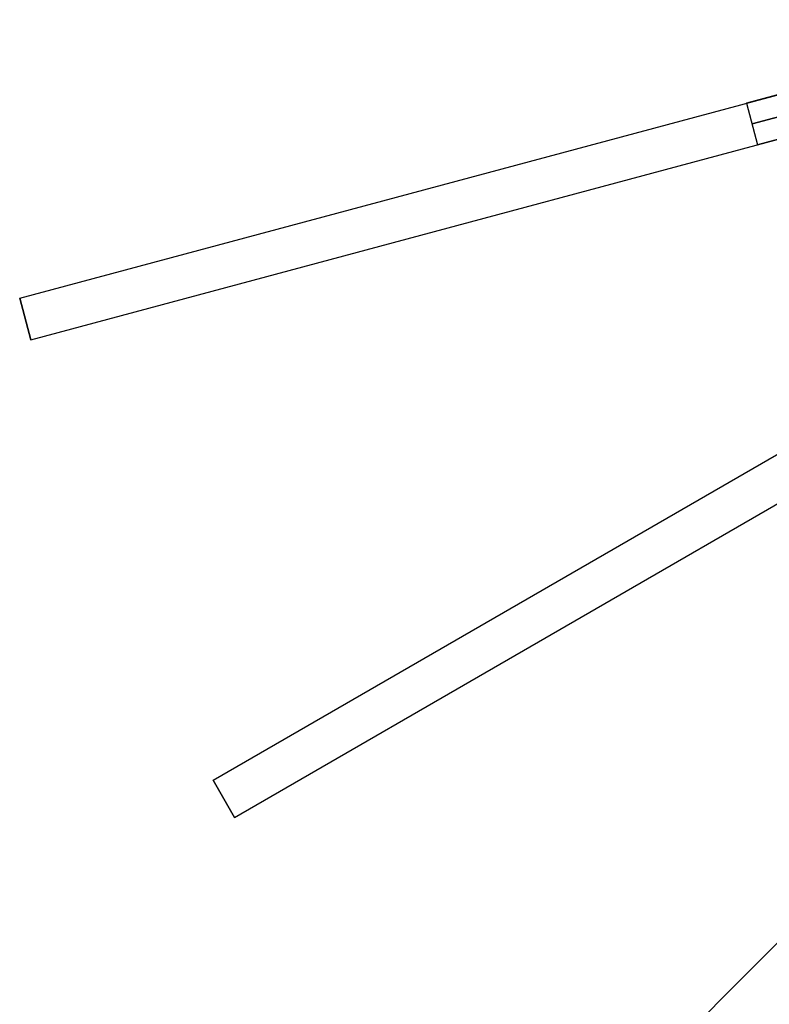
# Model space of a CAD drawing. Header units: millimetres. Extents: x 175 to 1285, y -2355 to -1245.
# Tile 2 of 20: x 192 to 402, y -2135 to -1860. Entities that reach past the tile are written whole.
import ezdxf

# ---------------------------------------------------------------- set-up
doc = ezdxf.new("R2010")
doc.units = ezdxf.units.MM

msp = doc.modelspace()

# ---------------------------------------------------------------- linework, layer by layer
for points in [[(192.36, -1937.85), (482.14, -1860.2)], [(195.46, -1949.44), (485.24, -1871.79)], [(414.52, -1878.32), (395.2, -1883.5)], [(395.2, -1883.5), (414.52, -1878.32)], [(395.2, -1883.5), (398.31, -1895.09)], [(395.2, -1883.5), (398.31, -1895.09)], [(396.76, -1889.29), (416.07, -1884.12)], [(416.07, -1884.12), (396.76, -1889.29)], [(398.31, -1895.09), (417.63, -1889.91)], [(417.63, -1889.91), (398.31, -1895.09)], [(246.36, -2072.3), (506.16, -1922.3)], [(252.36, -2082.7), (512.16, -1932.7)], [(192.36, -1937.85), (195.46, -1949.44)], [(192.36, -1937.85), (195.46, -1949.44)], [(195.46, -1949.44), (192.36, -1937.85)], [(333.31, -2188.2), (545.45, -1976.07)], [(246.36, -2072.3), (252.36, -2082.7)], [(246.36, -2072.3), (252.36, -2082.7)], [(252.36, -2082.7), (246.36, -2072.3)]]:
    msp.add_lwpolyline(points)
at = {"extrusion": (-0.258819, 0.965926, 6.83206e-15)}
msp.add_lwpolyline([(105.75, 69.99), (112.92, 69.87), (120.08, 69.51), (127.22, 68.89), (134.34, 68.04), (141.43, 66.94), (148.47, 65.6), (155.47, 64.02), (162.41, 62.21), (169.28, 60.16), (176.07, 57.87), (182.79, 55.35), (189.41, 52.61), (195.94, 49.64), (202.36, 46.45), (208.67, 43.04), (214.86, 39.42), (220.92, 35.59), (226.85, 31.56), (232.64, 27.32), (238.28, 22.89), (243.76, 18.27), (249.08, 13.47), (254.24, 8.49), (259.22, 3.33), (264.03, -1.99), (268.65, -7.48), (273.08, -13.12), (277.31, -18.9), (281.35, -24.83), (285.18, -30.89), (288.8, -37.08), (292.2, -43.39), (295.39, -49.81), (298.36, -56.34), (301.11, -62.97), (303.62, -69.68), (305.91, -76.48), (307.96, -83.35), (309.78, -90.28), (311.36, -97.28), (312.69, -104.32), (313.79, -111.41), (314.65, -118.53), (315.26, -125.67), (315.63, -132.84), (315.75, -140.01)], dxfattribs=at)
at = {"extrusion": (-0.258819, 0.965926, 1.46996e-14)}
msp.add_lwpolyline([(315.75, -284.01), (315.63, -291.17), (315.26, -298.34), (314.65, -305.48), (313.79, -312.6), (312.69, -319.69), (311.36, -326.73), (309.78, -333.73), (307.96, -340.66), (305.91, -347.53), (303.62, -354.33), (301.11, -361.04), (298.36, -367.67), (295.39, -374.2), (292.2, -380.62), (288.8, -386.93), (285.18, -393.12), (281.35, -399.18), (277.31, -405.11), (273.08, -410.89), (268.65, -416.53), (264.03, -422.02), (259.22, -427.34), (254.24, -432.5), (249.08, -437.48), (243.76, -442.28), (238.28, -446.9), (232.64, -451.33), (226.85, -455.57), (220.92, -459.6), (214.86, -463.43), (208.67, -467.05), (202.36, -470.46), (195.94, -473.65), (189.41, -476.62), (182.79, -479.36), (176.07, -481.88), (169.28, -484.17), (162.41, -486.22), (155.47, -488.03), (148.47, -489.61), (141.43, -490.95), (134.34, -492.05), (127.22, -492.9), (120.08, -493.52), (112.92, -493.88), (105.75, -494.01)], dxfattribs=at)
at = {"extrusion": (-0.258819, 0.965926, 7.01098e-17)}
msp.add_lwpolyline([(315.75, -140.01), (315.63, -132.84), (315.26, -125.67), (314.65, -118.53), (313.79, -111.41), (312.69, -104.32), (311.36, -97.28), (309.78, -90.28), (307.96, -83.35), (305.91, -76.48), (303.62, -69.68), (301.11, -62.97), (298.36, -56.34), (295.39, -49.81), (292.2, -43.39), (288.8, -37.08), (285.18, -30.89), (281.35, -24.83), (277.31, -18.9), (273.08, -13.12), (268.65, -7.48), (264.03, -1.99), (259.22, 3.33), (254.24, 8.49), (249.08, 13.47), (243.76, 18.27), (238.28, 22.89), (232.64, 27.32), (226.85, 31.56), (220.92, 35.59), (214.86, 39.42), (208.67, 43.04), (202.36, 46.45), (195.94, 49.64), (189.41, 52.61), (182.79, 55.35), (176.07, 57.87), (169.28, 60.16), (162.41, 62.21), (155.47, 64.02), (148.47, 65.6), (141.43, 66.94), (134.34, 68.04), (127.22, 68.89), (120.08, 69.51), (112.92, 69.87), (105.75, 69.99)], dxfattribs=at)
at = {"extrusion": (-0.258819, 0.965926, 8.70593e-16)}
msp.add_lwpolyline([(105.75, -494.01), (112.92, -493.88), (120.08, -493.52), (127.22, -492.9), (134.34, -492.05), (141.43, -490.95), (148.47, -489.61), (155.47, -488.03), (162.41, -486.22), (169.28, -484.17), (176.07, -481.88), (182.79, -479.36), (189.41, -476.62), (195.94, -473.65), (202.36, -470.46), (208.67, -467.05), (214.86, -463.43), (220.92, -459.6), (226.85, -455.57), (232.64, -451.33), (238.28, -446.9), (243.76, -442.28), (249.08, -437.48), (254.24, -432.5), (259.22, -427.34), (264.03, -422.02), (268.65, -416.53), (273.08, -410.89), (277.31, -405.11), (281.35, -399.18), (285.18, -393.12), (288.8, -386.93), (292.2, -380.62), (295.39, -374.2), (298.36, -367.67), (301.11, -361.04), (303.62, -354.33), (305.91, -347.53), (307.96, -340.66), (309.78, -333.73), (311.36, -326.73), (312.69, -319.69), (313.79, -312.6), (314.65, -305.48), (315.26, -298.34), (315.63, -291.17), (315.75, -284.01)], dxfattribs=at)
at = {"extrusion": (-0.258819, 0.965926, 1.24213e-14)}
msp.add_lwpolyline([(315.75, -140.01), (315.63, -132.84), (315.26, -125.67), (314.65, -118.53), (313.79, -111.41), (312.69, -104.32), (311.36, -97.28), (309.78, -90.28), (307.96, -83.35), (305.91, -76.48), (303.62, -69.68), (301.11, -62.97), (298.36, -56.34), (295.39, -49.81), (292.2, -43.39), (288.8, -37.08), (285.18, -30.89), (281.35, -24.83), (277.31, -18.9), (273.08, -13.12), (268.65, -7.48), (264.03, -1.99), (259.22, 3.33), (254.24, 8.49), (249.08, 13.47), (243.76, 18.27), (238.28, 22.89), (232.64, 27.32), (226.85, 31.56), (220.92, 35.59), (214.86, 39.42), (208.67, 43.04), (202.36, 46.45), (195.94, 49.64), (189.41, 52.61), (182.79, 55.35), (176.07, 57.87), (169.28, 60.16), (162.41, 62.21), (155.47, 64.02), (148.47, 65.6), (141.43, 66.94), (134.34, 68.04), (127.22, 68.89), (120.08, 69.51), (112.92, 69.87), (105.75, 69.99)], dxfattribs=at)
at = {"extrusion": (-0.258819, 0.965926, 7.51961e-15)}
msp.add_lwpolyline([(105.75, -494.01), (112.92, -493.88), (120.08, -493.52), (127.22, -492.9), (134.34, -492.05), (141.43, -490.95), (148.47, -489.61), (155.47, -488.03), (162.41, -486.22), (169.28, -484.17), (176.07, -481.88), (182.79, -479.36), (189.41, -476.62), (195.94, -473.65), (202.36, -470.46), (208.67, -467.05), (214.86, -463.43), (220.92, -459.6), (226.85, -455.57), (232.64, -451.33), (238.28, -446.9), (243.76, -442.28), (249.08, -437.48), (254.24, -432.5), (259.22, -427.34), (264.03, -422.02), (268.65, -416.53), (273.08, -410.89), (277.31, -405.11), (281.35, -399.18), (285.18, -393.12), (288.8, -386.93), (292.2, -380.62), (295.39, -374.2), (298.36, -367.67), (301.11, -361.04), (303.62, -354.33), (305.91, -347.53), (307.96, -340.66), (309.78, -333.73), (311.36, -326.73), (312.69, -319.69), (313.79, -312.6), (314.65, -305.48), (315.26, -298.34), (315.63, -291.17), (315.75, -284.01)], dxfattribs=at)
at = {"extrusion": (1, 0, 0)}
for points in [[(-1899.03, 61.24), (-1899.03, -485.25)], [(-1910.62, 61.24), (-1910.62, -485.25)], [(-1937.85, -140.01), (-1937.85, -284.01)], [(-1943.64, -284.01), (-1943.64, -140.01)], [(-1949.44, -284.01), (-1949.44, -140.01)], [(-1997.3, 61.24), (-1997.3, -485.25)], [(-2007.7, 61.24), (-2007.7, -485.25)], [(-2072.3, -140.01), (-2072.3, -284.01)], [(-2077.5, -284.01), (-2077.5, -140.01)], [(-2082.7, -284.01), (-2082.7, -140.01)]]:
    msp.add_lwpolyline(points, dxfattribs=at)
at = {"extrusion": (-0.5, 0.866025, -3.07987e-15)}
msp.add_lwpolyline([(612.8, 69.99), (619.97, 69.87), (627.13, 69.51), (634.28, 68.89), (641.4, 68.04), (648.48, 66.94), (655.53, 65.6), (662.52, 64.02), (669.46, 62.21), (676.33, 60.16), (683.13, 57.87), (689.84, 55.35), (696.47, 52.61), (702.99, 49.64), (709.42, 46.45), (715.72, 43.04), (721.91, 39.42), (727.98, 35.59), (733.9, 31.56), (739.69, 27.32), (745.33, 22.89), (750.81, 18.27), (756.14, 13.47), (761.29, 8.49), (766.28, 3.33), (771.08, -1.99), (775.7, -7.48), (780.13, -13.12), (784.37, -18.9), (788.4, -24.83), (792.23, -30.89), (795.85, -37.08), (799.26, -43.39), (802.45, -49.81), (805.42, -56.34), (808.16, -62.97), (810.68, -69.68), (812.96, -76.48), (815.01, -83.35), (816.83, -90.28), (818.41, -97.28), (819.75, -104.32), (820.85, -111.41), (821.7, -118.53), (822.31, -125.67), (822.68, -132.84), (822.8, -140.01)], dxfattribs=at)
at = {"extrusion": (-0.5, 0.866025, 2.83493e-14)}
msp.add_lwpolyline([(822.8, -284.01), (822.68, -291.17), (822.31, -298.34), (821.7, -305.48), (820.85, -312.6), (819.75, -319.69), (818.41, -326.73), (816.83, -333.73), (815.01, -340.66), (812.96, -347.53), (810.68, -354.33), (808.16, -361.04), (805.42, -367.67), (802.45, -374.2), (799.26, -380.62), (795.85, -386.93), (792.23, -393.12), (788.4, -399.18), (784.37, -405.11), (780.13, -410.89), (775.7, -416.53), (771.08, -422.02), (766.28, -427.34), (761.29, -432.5), (756.14, -437.48), (750.81, -442.28), (745.33, -446.9), (739.69, -451.33), (733.9, -455.57), (727.98, -459.6), (721.91, -463.43), (715.72, -467.05), (709.42, -470.46), (702.99, -473.65), (696.47, -476.62), (689.84, -479.36), (683.13, -481.88), (676.33, -484.17), (669.46, -486.22), (662.52, -488.03), (655.53, -489.61), (648.48, -490.95), (641.4, -492.05), (634.28, -492.9), (627.13, -493.52), (619.97, -493.88), (612.8, -494.01)], dxfattribs=at)
at = {"extrusion": (-0.5, 0.866025, -1.17739e-15)}
msp.add_lwpolyline([(822.8, -140.01), (822.68, -132.84), (822.31, -125.67), (821.7, -118.53), (820.85, -111.41), (819.75, -104.32), (818.41, -97.28), (816.83, -90.28), (815.01, -83.35), (812.96, -76.48), (810.68, -69.68), (808.16, -62.97), (805.42, -56.34), (802.45, -49.81), (799.26, -43.39), (795.85, -37.08), (792.23, -30.89), (788.4, -24.83), (784.37, -18.9), (780.13, -13.12), (775.7, -7.48), (771.08, -1.99), (766.28, 3.33), (761.29, 8.49), (756.14, 13.47), (750.81, 18.27), (745.33, 22.89), (739.69, 27.32), (733.9, 31.56), (727.98, 35.59), (721.91, 39.42), (715.72, 43.04), (709.42, 46.45), (702.99, 49.64), (696.47, 52.61), (689.84, 55.35), (683.13, 57.87), (676.33, 60.16), (669.46, 62.21), (662.52, 64.02), (655.53, 65.6), (648.48, 66.94), (641.4, 68.04), (634.28, 68.89), (627.13, 69.51), (619.97, 69.87), (612.8, 69.99)], dxfattribs=at)
at = {"extrusion": (-0.5, 0.866025, -1.55615e-15)}
msp.add_lwpolyline([(612.8, -494.01), (619.97, -493.88), (627.13, -493.52), (634.28, -492.9), (641.4, -492.05), (648.48, -490.95), (655.53, -489.61), (662.52, -488.03), (669.46, -486.22), (676.33, -484.17), (683.13, -481.88), (689.84, -479.36), (696.47, -476.62), (702.99, -473.65), (709.42, -470.46), (715.72, -467.05), (721.91, -463.43), (727.98, -459.6), (733.9, -455.57), (739.69, -451.33), (745.33, -446.9), (750.81, -442.28), (756.14, -437.48), (761.29, -432.5), (766.28, -427.34), (771.08, -422.02), (775.7, -416.53), (780.13, -410.89), (784.37, -405.11), (788.4, -399.18), (792.23, -393.12), (795.85, -386.93), (799.26, -380.62), (802.45, -374.2), (805.42, -367.67), (808.16, -361.04), (810.68, -354.33), (812.96, -347.53), (815.01, -340.66), (816.83, -333.73), (818.41, -326.73), (819.75, -319.69), (820.85, -312.6), (821.7, -305.48), (822.31, -298.34), (822.68, -291.17), (822.8, -284.01)], dxfattribs=at)
at = {"extrusion": (-0.5, 0.866025, -2.29031e-15)}
msp.add_lwpolyline([(822.8, -140.01), (822.68, -132.84), (822.31, -125.67), (821.7, -118.53), (820.85, -111.41), (819.75, -104.32), (818.41, -97.28), (816.83, -90.28), (815.01, -83.35), (812.96, -76.48), (810.68, -69.68), (808.16, -62.97), (805.42, -56.34), (802.45, -49.81), (799.26, -43.39), (795.85, -37.08), (792.23, -30.89), (788.4, -24.83), (784.37, -18.9), (780.13, -13.12), (775.7, -7.48), (771.08, -1.99), (766.28, 3.33), (761.29, 8.49), (756.14, 13.47), (750.81, 18.27), (745.33, 22.89), (739.69, 27.32), (733.9, 31.56), (727.98, 35.59), (721.91, 39.42), (715.72, 43.04), (709.42, 46.45), (702.99, 49.64), (696.47, 52.61), (689.84, 55.35), (683.13, 57.87), (676.33, 60.16), (669.46, 62.21), (662.52, 64.02), (655.53, 65.6), (648.48, 66.94), (641.4, 68.04), (634.28, 68.89), (627.13, 69.51), (619.97, 69.87), (612.8, 69.99)], dxfattribs=at)
at = {"extrusion": (-0.5, 0.866025, 1.42091e-14)}
msp.add_lwpolyline([(612.8, -494.01), (619.97, -493.88), (627.13, -493.52), (634.28, -492.9), (641.4, -492.05), (648.48, -490.95), (655.53, -489.61), (662.52, -488.03), (669.46, -486.22), (676.33, -484.17), (683.13, -481.88), (689.84, -479.36), (696.47, -476.62), (702.99, -473.65), (709.42, -470.46), (715.72, -467.05), (721.91, -463.43), (727.98, -459.6), (733.9, -455.57), (739.69, -451.33), (745.33, -446.9), (750.81, -442.28), (756.14, -437.48), (761.29, -432.5), (766.28, -427.34), (771.08, -422.02), (775.7, -416.53), (780.13, -410.89), (784.37, -405.11), (788.4, -399.18), (792.23, -393.12), (795.85, -386.93), (799.26, -380.62), (802.45, -374.2), (805.42, -367.67), (808.16, -361.04), (810.68, -354.33), (812.96, -347.53), (815.01, -340.66), (816.83, -333.73), (818.41, -326.73), (819.75, -319.69), (820.85, -312.6), (821.7, -305.48), (822.31, -298.34), (822.68, -291.17), (822.8, -284.01)], dxfattribs=at)
at = {"extrusion": (0.707107, -0.707107, -3.66315e-15)}
msp.add_lwpolyline([(-1101.6, 69.99), (-1108.77, 69.87), (-1115.94, 69.51), (-1123.08, 68.89), (-1130.2, 68.04), (-1137.29, 66.94), (-1144.33, 65.6), (-1151.32, 64.02), (-1158.26, 62.21), (-1165.13, 60.16), (-1171.93, 57.87), (-1178.64, 55.35), (-1185.27, 52.61), (-1191.8, 49.64), (-1198.22, 46.45), (-1204.53, 43.04), (-1210.72, 39.42), (-1216.78, 35.59), (-1222.71, 31.56), (-1228.49, 27.32), (-1234.13, 22.89), (-1239.62, 18.27), (-1244.94, 13.47), (-1250.1, 8.49), (-1255.08, 3.33), (-1259.88, -1.99), (-1264.5, -7.48), (-1268.93, -13.12), (-1273.17, -18.9), (-1277.2, -24.83), (-1281.03, -30.89), (-1284.65, -37.08), (-1288.06, -43.39), (-1291.25, -49.81), (-1294.22, -56.34), (-1296.96, -62.97), (-1299.48, -69.68), (-1301.76, -76.48), (-1303.82, -83.35), (-1305.63, -90.28), (-1307.21, -97.28), (-1308.55, -104.32), (-1309.65, -111.41), (-1310.5, -118.53), (-1311.11, -125.67), (-1311.48, -132.84), (-1311.6, -140.01)], dxfattribs=at)
at = {"extrusion": (0.707107, -0.707107, -1.03313e-15)}
msp.add_lwpolyline([(-1311.6, -284.01), (-1311.48, -291.17), (-1311.11, -298.34), (-1310.5, -305.48), (-1309.65, -312.6), (-1308.55, -319.69), (-1307.21, -326.73), (-1305.63, -333.73), (-1303.82, -340.66), (-1301.76, -347.53), (-1299.48, -354.33), (-1296.96, -361.04), (-1294.22, -367.67), (-1291.25, -374.2), (-1288.06, -380.62), (-1284.65, -386.93), (-1281.03, -393.12), (-1277.2, -399.18), (-1273.17, -405.11), (-1268.93, -410.89), (-1264.5, -416.53), (-1259.88, -422.02), (-1255.08, -427.34), (-1250.1, -432.5), (-1244.94, -437.48), (-1239.62, -442.28), (-1234.13, -446.9), (-1228.49, -451.33), (-1222.71, -455.57), (-1216.78, -459.6), (-1210.72, -463.43), (-1204.53, -467.05), (-1198.22, -470.46), (-1191.8, -473.65), (-1185.27, -476.62), (-1178.64, -479.36), (-1171.93, -481.88), (-1165.13, -484.17), (-1158.26, -486.22), (-1151.32, -488.03), (-1144.33, -489.61), (-1137.29, -490.95), (-1130.2, -492.05), (-1123.08, -492.9), (-1115.94, -493.52), (-1108.77, -493.88), (-1101.6, -494.01)], dxfattribs=at)
at = {"extrusion": (-0.707107, 0.707107, -1.39712e-15)}
msp.add_lwpolyline([(1311.6, -140.01), (1311.48, -132.84), (1311.11, -125.67), (1310.5, -118.53), (1309.65, -111.41), (1308.55, -104.32), (1307.21, -97.28), (1305.63, -90.28), (1303.82, -83.35), (1301.76, -76.48), (1299.48, -69.68), (1296.96, -62.97), (1294.22, -56.34), (1291.25, -49.81), (1288.06, -43.39), (1284.65, -37.08), (1281.03, -30.89), (1277.2, -24.83), (1273.17, -18.9), (1268.93, -13.12), (1264.5, -7.48), (1259.88, -1.99), (1255.08, 3.33), (1250.1, 8.49), (1244.94, 13.47), (1239.62, 18.27), (1234.13, 22.89), (1228.49, 27.32), (1222.71, 31.56), (1216.78, 35.59), (1210.72, 39.42), (1204.53, 43.04), (1198.22, 46.45), (1191.8, 49.64), (1185.27, 52.61), (1178.64, 55.35), (1171.93, 57.87), (1165.13, 60.16), (1158.26, 62.21), (1151.32, 64.02), (1144.33, 65.6), (1137.29, 66.94), (1130.2, 68.04), (1123.08, 68.89), (1115.94, 69.51), (1108.77, 69.87), (1101.6, 69.99)], dxfattribs=at)
at = {"extrusion": (-0.707107, 0.707107, -1.94779e-15)}
msp.add_lwpolyline([(1101.6, -494.01), (1108.77, -493.88), (1115.94, -493.52), (1123.08, -492.9), (1130.2, -492.05), (1137.29, -490.95), (1144.33, -489.61), (1151.32, -488.03), (1158.26, -486.22), (1165.13, -484.17), (1171.93, -481.88), (1178.64, -479.36), (1185.27, -476.62), (1191.8, -473.65), (1198.22, -470.46), (1204.53, -467.05), (1210.72, -463.43), (1216.78, -459.6), (1222.71, -455.57), (1228.49, -451.33), (1234.13, -446.9), (1239.62, -442.28), (1244.94, -437.48), (1250.1, -432.5), (1255.08, -427.34), (1259.88, -422.02), (1264.5, -416.53), (1268.93, -410.89), (1273.17, -405.11), (1277.2, -399.18), (1281.03, -393.12), (1284.65, -386.93), (1288.06, -380.62), (1291.25, -374.2), (1294.22, -367.67), (1296.96, -361.04), (1299.48, -354.33), (1301.76, -347.53), (1303.82, -340.66), (1305.63, -333.73), (1307.21, -326.73), (1308.55, -319.69), (1309.65, -312.6), (1310.5, -305.48), (1311.11, -298.34), (1311.48, -291.17), (1311.6, -284.01)], dxfattribs=at)
at = {"extrusion": (-0.707107, 0.707107, -1.28048e-16)}
msp.add_lwpolyline([(1311.6, -140.01), (1311.48, -132.84), (1311.11, -125.67), (1310.5, -118.53), (1309.65, -111.41), (1308.55, -104.32), (1307.21, -97.28), (1305.63, -90.28), (1303.82, -83.35), (1301.76, -76.48), (1299.48, -69.68), (1296.96, -62.97), (1294.22, -56.34), (1291.25, -49.81), (1288.06, -43.39), (1284.65, -37.08), (1281.03, -30.89), (1277.2, -24.83), (1273.17, -18.9), (1268.93, -13.12), (1264.5, -7.48), (1259.88, -1.99), (1255.08, 3.33), (1250.1, 8.49), (1244.94, 13.47), (1239.62, 18.27), (1234.13, 22.89), (1228.49, 27.32), (1222.71, 31.56), (1216.78, 35.59), (1210.72, 39.42), (1204.53, 43.04), (1198.22, 46.45), (1191.8, 49.64), (1185.27, 52.61), (1178.64, 55.35), (1171.93, 57.87), (1165.13, 60.16), (1158.26, 62.21), (1151.32, 64.02), (1144.33, 65.6), (1137.29, 66.94), (1130.2, 68.04), (1123.08, 68.89), (1115.94, 69.51), (1108.77, 69.87), (1101.6, 69.99)], dxfattribs=at)
at = {"extrusion": (0.707107, -0.707107, -5.29484e-17)}
msp.add_lwpolyline([(-1101.6, -494.01), (-1108.77, -493.88), (-1115.94, -493.52), (-1123.08, -492.9), (-1130.2, -492.05), (-1137.29, -490.95), (-1144.33, -489.61), (-1151.32, -488.03), (-1158.26, -486.22), (-1165.13, -484.17), (-1171.93, -481.88), (-1178.64, -479.36), (-1185.27, -476.62), (-1191.8, -473.65), (-1198.22, -470.46), (-1204.53, -467.05), (-1210.72, -463.43), (-1216.78, -459.6), (-1222.71, -455.57), (-1228.49, -451.33), (-1234.13, -446.9), (-1239.62, -442.28), (-1244.94, -437.48), (-1250.1, -432.5), (-1255.08, -427.34), (-1259.88, -422.02), (-1264.5, -416.53), (-1268.93, -410.89), (-1273.17, -405.11), (-1277.2, -399.18), (-1281.03, -393.12), (-1284.65, -386.93), (-1288.06, -380.62), (-1291.25, -374.2), (-1294.22, -367.67), (-1296.96, -361.04), (-1299.48, -354.33), (-1301.76, -347.53), (-1303.82, -340.66), (-1305.63, -333.73), (-1307.21, -326.73), (-1308.55, -319.69), (-1309.65, -312.6), (-1310.5, -305.48), (-1311.11, -298.34), (-1311.48, -291.17), (-1311.6, -284.01)], dxfattribs=at)

doc.saveas('drawing.dxf')
